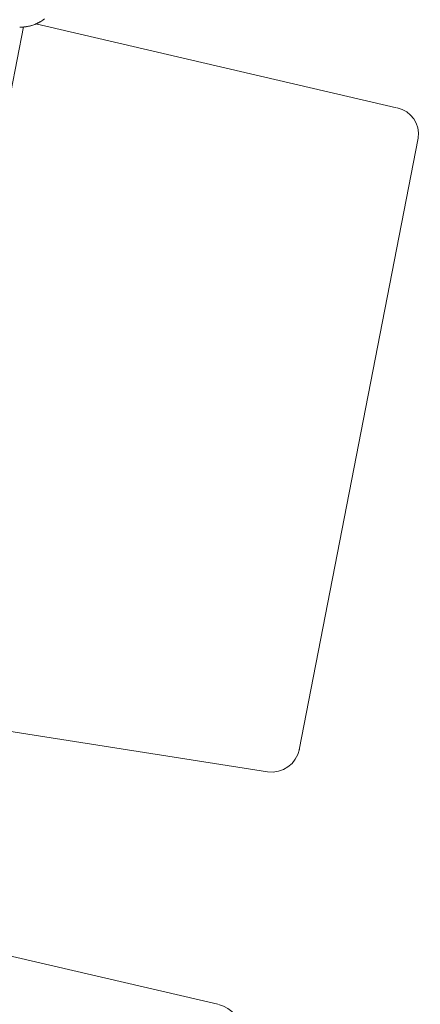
# Model space of a CAD drawing. Header units: inches. Extents: x -2078 to 109126, y -964 to 6385.
# Tile 243 of 256: x 37081 to 37091, y 3892 to 3916. Entities that reach past the tile are written whole.
import ezdxf

# ---------------------------------------------------------------- set-up
doc = ezdxf.new("R2010")
doc.units = ezdxf.units.IN
doc.header["$MEASUREMENT"] = 0
doc.layers.add('16_dwg _2_', color=8, linetype='Continuous', lineweight=9)
doc.layers.add('A-HATCH', color=9, linetype='Continuous')

# ---------------------------------------------------------------- blocks, each defined once
blk = doc.blocks.new('16_dwg _2_-1561311-3-1st Floor - Auditorium')
at = {"color": 254, "lineweight": 9}
for p, q in [((176994.892, 507979.952), (177009.948, 507979.952)), ((176993.897, 507970.36), (176994.223, 507979.299)), ((177010.895, 507970.36), (177010.569, 507979.299)), ((177010.765, 507970.075), (176994.027, 507970.075))]:
    blk.add_line(p, q, dxfattribs=at)
at = {"color": 254, "lineweight": 9, "flags": 128}
blk.add_lwpolyline([(177011.052, 507970.539), (177011.032, 507970.521), (177011.013, 507970.502), (177010.994, 507970.483), (177010.976, 507970.463), (177010.958, 507970.443), (177010.941, 507970.422), (177010.924, 507970.401), (177010.908, 507970.379), (177010.893, 507970.357), (177010.879, 507970.335), (177010.864, 507970.312), (177010.851, 507970.288), (177010.838, 507970.264), (177010.826, 507970.24), (177010.815, 507970.216), (177010.804, 507970.191), (177010.794, 507970.166), (177010.785, 507970.14), (177010.776, 507970.115), (177010.769, 507970.089), (177010.762, 507970.063), (177010.755, 507970.036), (177010.75, 507970.01), (177010.746, 507969.988), (177010.751, 507970.015), (177010.756, 507970.041), (177010.763, 507970.067), (177010.77, 507970.093), (177010.778, 507970.119), (177010.787, 507970.144), (177010.796, 507970.17), (177010.806, 507970.195), (177010.817, 507970.219), (177010.828, 507970.244), (177010.84, 507970.268), (177010.853, 507970.291), (177010.866, 507970.314), (177010.881, 507970.337), (177010.895, 507970.36), (177010.911, 507970.382), (177010.927, 507970.403), (177010.943, 507970.424), (177010.96, 507970.445), (177010.978, 507970.465), (177010.996, 507970.485), (177011.015, 507970.504), (177011.034, 507970.522)], dxfattribs=at)
at = {"color": 254, "lineweight": 9}
for centre, radius, start, end in [((176994.899, 507979.276), 0.676, 89.3877, 178.035), ((177009.925, 507979.31), 0.643, 0.8358, 87.9819)]:
    blk.add_arc(centre, radius, start, end, dxfattribs=at)
blk = doc.blocks.new('W3RFVW29R')
at = {"layer": '16_dwg _2_', "color": 250, "extrusion": (0, 0, -1), "zscale": -1}
for p, rotation in [((523977.43, -72950.03), 100.9999999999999), ((523981.75, -72971.696), 101)]:
    blk.add_blockref('16_dwg _2_-1561311-3-1st Floor - Auditorium', p, dxfattribs=dict(at, rotation=rotation))

msp = doc.modelspace()

# ---------------------------------------------------------------- block references
at = {"layer": 'A-HATCH'}
msp.add_blockref('W3RFVW29R', (28645.88, 32.751), dxfattribs=at)

doc.saveas('drawing.dxf')
